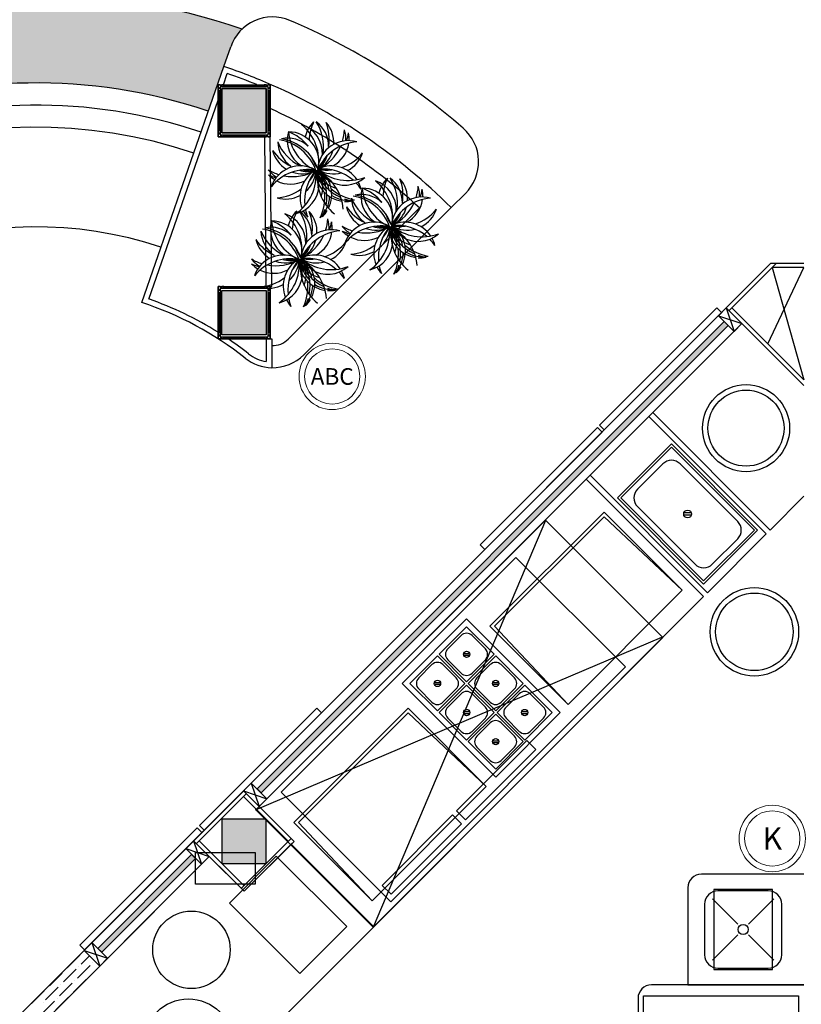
# Model space of a CAD drawing. Header units: millimetres. Extents: x -150 to 42176, y -50 to 21011.
# Tile 20 of 23: x 10906 to 14438, y 5194 to 9642. Entities that reach past the tile are written whole.
import ezdxf

# ---------------------------------------------------------------- set-up
doc = ezdxf.new("R2010")
doc.units = ezdxf.units.MM
doc.header["$LTSCALE"] = 2
doc.header["$MEASUREMENT"] = 0
doc.layers.add('FIRE-EXTINGUISHER', color=1, linetype='Continuous', lineweight=20, true_color=0xff0000)
doc.layers.add('GREY SCALE', color=9, linetype='Continuous', lineweight=0, true_color=0x808080)
doc.styles.get("Standard").update_dxf_attribs({"font": 'times.ttf'})

# ---------------------------------------------------------------- blocks, each defined once
blk = doc.blocks.new('FE-ABC-DP-4')
at = {"layer": 'FIRE-EXTINGUISHER'}
blk.add_circle((0, 0), 150, dxfattribs=at)
at = {"layer": 'FIRE-EXTINGUISHER', "color": 5, "true_color": 0x0000ff}
blk.add_circle((0, 0), 125, dxfattribs=at)
at = {"layer": 'FIRE-EXTINGUISHER', "insert": (0, 0), "char_height": 75, "attachment_point": 5}
blk.add_mtext_dynamic_manual_height_columns('\\pxqc;{\\Fromans|c0;ABC}', width=272.429, gutter_width=1, heights=[0], dxfattribs=at)
blk = doc.blocks.new('FE-K-WC-6L')
at = {"layer": 'FIRE-EXTINGUISHER', "color": 7}
blk.add_circle((0, 0), 150, dxfattribs=at)
at = {"layer": 'FIRE-EXTINGUISHER', "color": 2, "true_color": 0xffff00}
blk.add_circle((0, 0), 125, dxfattribs=at)
at = {"layer": 'FIRE-EXTINGUISHER', "insert": (0, 0), "char_height": 100, "attachment_point": 5}
blk.add_mtext_dynamic_manual_height_columns('\\pxqc;{\\Fromans|c0;K}', width=272.429, gutter_width=1, heights=[0], dxfattribs=at)
blk = doc.blocks.new('PLAN LAYOUT')
at = {"layer": 'GREY SCALE', "lineweight": -3}
h = blk.add_hatch(color=256, dxfattribs=at)
h.dxf.hatch_style = 1
h.paths.add_polyline_path([(11758.1, 9228.1), (11828.4, 9430.2), (11859.5, 9519.5, -0.11941), (11910.6, 9598.7, 0.795701), (8971.1, 4916.4, 0.414731), (8978.2, 4916.4), (9257.5, 5195.7, -0.792644)])
h = blk.add_hatch(color=256, dxfattribs=at)
h.dxf.hatch_style = 1
h.paths.add_polyline_path([(12020, 9130), (12020, 9330), (11820, 9330), (11820, 9130)])
h = blk.add_hatch(color=256, dxfattribs=at)
h.dxf.hatch_style = 1
h.paths.add_polyline_path([(12020, 8418.4), (11820, 8418.4), (11820, 8218.4), (12020, 8218.4)])
h = blk.add_hatch(color=256, dxfattribs=at)
h.dxf.hatch_style = 1
h.paths.add_polyline_path([(14107.7, 8260.5), (14090, 8278.1), (11979, 6167.2), (11996.7, 6149.5)])
h = blk.add_hatch(color=256, dxfattribs=at)
h.dxf.hatch_style = 1
h.paths.add_polyline_path([(12020, 6030), (11820, 6030), (11820, 5830), (12020, 5830)])
h = blk.add_hatch(color=256, dxfattribs=at)
h.dxf.hatch_style = 1
h.paths.add_polyline_path([(11700.5, 5853.3), (11682.8, 5871), (11258.6, 5446.7), (11276.3, 5429)])
for p, q in [((11828.4, 9430.2), (11859.5, 9519.5)), ((11457.3, 8364.3), (11828.4, 9430.2)), ((11826.3, 9348), (11843.9, 9398.5)), ((11811, 9348), (11802, 9348)), ((11802, 9348), (11802, 9339)), ((11802, 9348), (12038, 9348)), ((11802, 9112), (11802, 9348)), ((11820, 9339), (11811, 9348)), ((11811, 9348), (11820, 9348)), ((11829, 9348), (11820, 9348)), ((11820, 9348), (11820, 9339)), ((11829, 9339), (11829, 9348)), ((11829, 9348), (12011, 9348)), ((11829, 9345), (12011, 9345)), ((11829, 9342), (12011, 9342)), ((12020, 9348), (12011, 9348)), ((12011, 9348), (12011, 9339)), ((12020, 9339), (12020, 9348)), ((12029, 9348), (12020, 9339)), ((12020, 9348), (12029, 9348)), ((12038, 9348), (12029, 9348)), ((12038, 9339), (12038, 9348)), ((12038, 9348), (12038, 9112)), ((11802, 9339), (11811, 9330)), ((11802, 9339), (11802, 9330)), ((11811, 9330), (11802, 9330)), ((11802, 9330), (11802, 9321)), ((11802, 9321), (11811, 9321)), ((11802, 9321), (11802, 9139)), ((11805, 9321), (11805, 9139)), ((11808, 9321), (11808, 9139)), ((12029, 9339), (11811, 9339)), ((11811, 9339), (11811, 9121)), ((12020, 9330), (11820, 9330)), ((11820, 9330), (11820, 9130)), ((11820, 9330), (12020, 9330)), ((11820, 9130), (11820, 9330)), ((12020, 9130), (12020, 9330)), ((12020, 9330), (12020, 9130)), ((12029, 9121), (12029, 9339)), ((12029, 9330), (12038, 9339)), ((12038, 9330), (12029, 9330)), ((12029, 9321), (12038, 9321)), ((12032, 9321), (12032, 9139)), ((12035, 9321), (12035, 9139)), ((12038, 9339), (12038, 9330)), ((12038, 9321), (12038, 9330)), ((12038, 9321), (12038, 9139)), ((11489.2, 8379.9), (11802, 9278.3)), ((11811, 9139), (11802, 9139)), ((11802, 9139), (11802, 9130)), ((11802, 9130), (11811, 9130)), ((11811, 9130), (11802, 9121)), ((11802, 9121), (11802, 9130)), ((11802, 9121), (11802, 9112)), ((11811, 9121), (12029, 9121)), ((11811, 9112), (11820, 9121)), ((11820, 9130), (12020, 9130)), ((12020, 9130), (11820, 9130)), ((11820, 9121), (11820, 9112)), ((11829, 9112), (11829, 9121)), ((11829, 9118), (12011, 9118)), ((12011, 9121), (12011, 9112)), ((12020, 9112), (12020, 9121)), ((12020, 9121), (12029, 9112)), ((12038, 9139), (12029, 9139)), ((12038, 9121), (12029, 9130)), ((12029, 9130), (12038, 9130)), ((12038, 9130), (12038, 9139)), ((12038, 9130), (12038, 9121)), ((12038, 9112), (12038, 9121)), ((11802, 9112), (11811, 9112)), ((12038, 9112), (11802, 9112)), ((11811, 9112), (11820, 9112)), ((11820, 9112), (11829, 9112)), ((11829, 9115), (12011, 9115)), ((11829, 9112), (12011, 9112)), ((12011, 9112), (12020, 9112)), ((12020, 8436.1), (12013, 9111.7)), ((12029, 9112), (12020, 9112)), ((12029, 9112), (12038, 9112)), ((12045, 8436.4), (12038, 9112)), ((12854.9, 8793.1), (12919.8, 8856.9)), ((12119.4, 8199), (12712.1, 8791.7)), ((12190.1, 8128.3), (12854.9, 8793.1)), ((14298.8, 8540), (14098.8, 8340)), ((14324.3, 8540), (14111.6, 8327.3)), ((14450, 8540), (14298.8, 8540)), ((14287.1, 8177.1), (14450, 8522)), ((14306.3, 8522), (14450, 8014.3)), ((14450, 8522), (14306.3, 8522)), ((11811, 8436.4), (11802, 8436.4)), ((11802, 8436.4), (11802, 8427.4)), ((11802, 8436.4), (12038, 8436.4)), ((11802, 8200.4), (11802, 8436.4)), ((11802, 8427.4), (11811, 8418.4)), ((11802, 8427.4), (11802, 8418.4)), ((11811, 8418.4), (11802, 8418.4)), ((11802, 8418.4), (11802, 8409.4)), ((11802, 8409.4), (11811, 8409.4)), ((11802, 8409.4), (11802, 8227.4)), ((11805, 8409.4), (11805, 8227.4)), ((11808, 8409.4), (11808, 8227.4)), ((11820, 8427.4), (11811, 8436.4)), ((11811, 8436.4), (11820, 8436.4)), ((12029, 8427.4), (11811, 8427.4)), ((11811, 8427.4), (11811, 8209.4)), ((11829, 8436.4), (11820, 8436.4)), ((11820, 8436.4), (11820, 8427.4)), ((11820, 8418.4), (12020, 8418.4)), ((11820, 8218.4), (11820, 8418.4)), ((11829, 8427.4), (11829, 8436.4)), ((11829, 8436.4), (12011, 8436.4)), ((11829, 8433.4), (12011, 8433.4)), ((11829, 8430.4), (12011, 8430.4)), ((12020, 8436.4), (12011, 8436.4)), ((12011, 8436.4), (12011, 8427.4)), ((12020, 8436.4), (12045, 8436.4)), ((12020, 8427.4), (12020, 8436.4)), ((12029, 8436.4), (12020, 8427.4)), ((12020, 8436.4), (12029, 8436.4)), ((12020, 8418.4), (12020, 8218.4)), ((12038, 8436.4), (12029, 8436.4)), ((12029, 8209.4), (12029, 8427.4)), ((12029, 8418.4), (12038, 8427.4)), ((12038, 8418.4), (12029, 8418.4)), ((12029, 8409.4), (12038, 8409.4)), ((12032, 8409.4), (12032, 8227.4)), ((12035, 8409.4), (12035, 8227.4)), ((12038, 8427.4), (12038, 8436.4)), ((12038, 8436.4), (12038, 8200.4)), ((12038, 8427.4), (12038, 8418.4)), ((12038, 8409.4), (12038, 8418.4)), ((12038, 8409.4), (12038, 8227.4)), ((14098.8, 8340), (10770.1, 5011.3)), ((11196.7, 5437.9), (14098.8, 8340)), ((13526.2, 7809.8), (14056.5, 8340.1)), ((14077.7, 8318.9), (13547.4, 7788.6)), ((14056.5, 8340.1), (14077.7, 8318.9)), ((14063.5, 8304.6), (14098.8, 8340)), ((14098.8, 8340), (14169.5, 8269.3)), ((14098.8, 8340), (14450, 7988.8)), ((14098.8, 8340), (14134.2, 8233.9)), ((14098.8, 8340), (14169.5, 8269.3)), ((14124.3, 8340), (14450, 8014.3)), ((11979, 6167.2), (14090, 8278.1)), ((14063.5, 8304.6), (14169.5, 8269.3)), ((14134.2, 8233.9), (14063.5, 8304.6)), ((14090, 8278.1), (14107.7, 8260.5)), ((14169.5, 8269.3), (11987.9, 6087.6)), ((14169.5, 8269.3), (11987.9, 6087.6)), ((14107.7, 8260.5), (11996.7, 6149.5)), ((14169.5, 8269.3), (13766.8, 7866.6)), ((14169.5, 8269.3), (14134.2, 8233.9)), ((14450, 7988.8), (14169.5, 8269.3)), ((11811, 8227.4), (11802, 8227.4)), ((11802, 8227.4), (11802, 8218.4)), ((11802, 8218.4), (11811, 8218.4)), ((11811, 8218.4), (11802, 8209.4)), ((11802, 8209.4), (11802, 8218.4)), ((11802, 8209.4), (11802, 8200.4)), ((11802, 8200.4), (11811, 8200.4)), ((12038, 8200.4), (11802, 8200.4)), ((11811, 8209.4), (12029, 8209.4)), ((11811, 8200.4), (11820, 8209.4)), ((11811, 8200.4), (11820, 8200.4)), ((12020, 8218.4), (11820, 8218.4)), ((11820, 8209.4), (11820, 8200.4)), ((11820, 8200.4), (11829, 8200.4)), ((11829, 8200.4), (11829, 8209.4)), ((11829, 8206.4), (12011, 8206.4)), ((11829, 8203.4), (12011, 8203.4)), ((11829, 8200.4), (12011, 8200.4)), ((12011, 8209.4), (12011, 8200.4)), ((12011, 8200.4), (12020, 8200.4)), ((12020, 8200.4), (12020, 8209.4)), ((12020, 8209.4), (12029, 8200.4)), ((12020, 8200.4), (12045, 8200.4)), ((12020, 8200.4), (12020, 8097.1)), ((12029, 8200.4), (12020, 8200.4)), ((12038, 8227.4), (12029, 8227.4)), ((12038, 8209.4), (12029, 8218.4)), ((12029, 8218.4), (12038, 8218.4)), ((12029, 8200.4), (12038, 8200.4)), ((12038, 8218.4), (12038, 8227.4)), ((12038, 8218.4), (12038, 8209.4)), ((12038, 8200.4), (12038, 8209.4)), ((12045, 8200.4), (12045, 8069.7)), ((13749.1, 7848.9), (13484, 7583.7)), ((14279.5, 7318.6), (13749.1, 7848.9)), ((13766.8, 7866.6), (14297.1, 7336.2)), ((12985.9, 7269.4), (13516.2, 7799.8)), ((13516.2, 7799.8), (13537.4, 7778.6)), ((13547.4, 7788.6), (13526.2, 7809.8)), ((13537.4, 7778.6), (13007.1, 7248.2)), ((13851.7, 7725.1), (13607.7, 7481.2)), ((13851.7, 7711), (13621.9, 7481.2)), ((14240.6, 7336.2), (13851.7, 7725.1)), ((14226.4, 7336.2), (13851.7, 7711)), ((13812.6, 7635.1), (13697.8, 7520.3)), ((14150.5, 7375.4), (13890.8, 7635.1)), ((11987.9, 6087.6), (13466.3, 7566)), ((13466.3, 7566), (13996.6, 7035.7)), ((13484, 7583.7), (14014.3, 7053.4)), ((13607.7, 7481.2), (13996.6, 7092.3)), ((13621.9, 7481.2), (13996.6, 7106.4)), ((14297.1, 7336.2), (14450, 7489.1)), ((13697.8, 7442.1), (13957.5, 7182.3)), ((13546.6, 7417.7, 17), (13030.4, 6901.5, 17)), ((13546.6, 7396.5, 17), (13051.7, 6901.5, 17)), ((13900.2, 7064.1, 17), (13546.6, 7417.7, 17)), ((13900.2, 7064.1, 17), (13546.6, 7396.5, 17)), ((13941.2, 7413.7), (13907.1, 7413.7)), ((13941.2, 7403.7), (13907.1, 7403.7)), ((13281.3, 7381), (11973.1, 6072.9)), ((13282.6, 7379.6), (12503.4, 5542.6)), ((13811.6, 6850.7), (13281.3, 7381)), ((13996.6, 7106.4), (14226.4, 7336.2)), ((13996.6, 7092.3), (14240.6, 7336.2)), ((14014.3, 7053.4), (14279.5, 7318.6)), ((14035.7, 7182.3), (14150.5, 7297.1)), ((13007.1, 7248.2), (12985.9, 7269.4)), ((13148.5, 7212.9), (12087.8, 6152.2)), ((13643.5, 6717.9), (13148.5, 7212.9)), ((13996.6, 7035.7), (12505.5, 5544.5)), ((13384, 6548, 17), (13900.2, 7064.1, 17)), ((13384, 6548, 17), (13900.2, 7064.1, 17)), ((12925.2, 6934.8, 17), (12633.8, 6643.5, 17)), ((13348, 6512, 17), (12925.2, 6934.8, 17)), ((13030.4, 6901.5, 17), (13384, 6548, 17)), ((13051.7, 6901.5, 17), (13384, 6548, 17)), ((11972.1, 6071.9), (13808.3, 6852)), ((12503.4, 5542.6), (13811.6, 6850.7)), ((12911.5, 6779, 17), (12938.8, 6779, 17)), ((12911.5, 6771, 17), (12938.8, 6771, 17)), ((12582.8, 5657.2), (13643.5, 6717.9)), ((12633.8, 6643.5, 17), (13056.7, 6220.7, 17)), ((12780, 6647.5, 17), (12807.3, 6647.5, 17)), ((12780, 6639.5, 17), (12807.3, 6639.5, 17)), ((13043, 6647.5, 17), (13070.4, 6647.5, 17)), ((13043, 6639.5, 17), (13070.4, 6639.5, 17)), ((11718.4, 6002), (12248.7, 6532.3)), ((12269.9, 6511.1), (11739.6, 5980.8)), ((12660.7, 6531.8, 17), (12144.5, 6015.6, 17)), ((12660.7, 6510.6, 17), (12165.7, 6015.6, 17)), ((12248.7, 6532.3), (12269.9, 6511.1)), ((13014.3, 6178.2, 17), (12660.7, 6531.8, 17)), ((13014.3, 6178.2, 17), (12660.7, 6510.6, 17)), ((12911.5, 6516, 17), (12938.8, 6516, 17)), ((12911.5, 6508, 17), (12938.8, 6508, 17)), ((13056.7, 6220.7, 17), (13348, 6512, 17)), ((13174.6, 6516, 17), (13201.9, 6516, 17)), ((13174.6, 6508, 17), (13201.9, 6508, 17)), ((13198, 6385.6), (12879.8, 6067.4)), ((13043, 6384.5, 17), (13070.4, 6384.5, 17)), ((13043, 6376.5, 17), (13070.4, 6376.5, 17)), ((13238.4, 6345.1), (13198, 6385.6)), ((12920.2, 6026.9), (13238.4, 6345.1)), ((11917.1, 6158.3), (11952.5, 6193.7)), ((11952.5, 6193.7), (11987.9, 6087.6)), ((11952.5, 6193.7), (12023.2, 6123)), ((11917.1, 6158.3), (11691.7, 5932.9)), ((11929.9, 6145.6), (11704.4, 5920.1)), ((12145.5, 5930), (11917.1, 6158.3)), ((11917.1, 6158.3), (12023.2, 6123)), ((11987.9, 6087.6), (11917.1, 6158.3)), ((11996.7, 6149.5), (11979, 6167.2)), ((12087.8, 6152.2), (12582.8, 5657.2)), ((12498.1, 5662, 17), (13014.3, 6178.2, 17)), ((12498.1, 5662, 17), (13014.3, 6178.2, 17)), ((12120, 5930), (11917.1, 6132.9)), ((12023.2, 6123), (11987.9, 6087.6)), ((11973.1, 6072.9), (12503.4, 5542.6)), ((12145.5, 5930), (11987.9, 6087.6)), ((12862.1, 6049.7), (12543.9, 5731.5)), ((12902.5, 6009.3), (12862.1, 6049.7)), ((12879.8, 6067.4), (12920.2, 6026.9)), ((12020, 6030), (11820, 6030)), ((11820, 6030), (11820, 5830)), ((12020, 5830), (12020, 6030)), ((12144.5, 6015.6, 17), (12498.1, 5662, 17)), ((12165.7, 6015.6, 17), (12498.1, 5662, 17)), ((12584.3, 5691.1), (12902.5, 6009.3)), ((11178.1, 5461.7), (11708.4, 5992)), ((11729.6, 5970.8), (11199.3, 5440.4)), ((11708.4, 5992), (11729.6, 5970.8)), ((11739.6, 5980.8), (11718.4, 6002)), ((11656.3, 5897.5), (11691.7, 5932.9)), ((11691.7, 5932.9), (11727, 5826.8)), ((11691.7, 5932.9), (11920, 5704.5)), ((11691.7, 5932.9), (11762.4, 5862.1)), ((11717.1, 5932.9), (11920, 5730)), ((11907.3, 5717.3), (12132.7, 5942.7)), ((11920, 5704.5), (12145.5, 5930)), ((12132.7, 5917.3), (11920, 5704.5)), ((12132.7, 5917.3), (12145.5, 5930)), ((12505.5, 5544.5), (12132.7, 5917.3)), ((12505.5, 5544.5), (12132.7, 5917.3)), ((11258.6, 5446.7), (11682.8, 5871)), ((11656.3, 5897.5), (11762.4, 5862.1)), ((11727, 5826.8), (11656.3, 5897.5)), ((11682.8, 5871), (11700.5, 5853.3)), ((11699.9, 5880.2), (11970.2, 5880.2)), ((11699.9, 5737.5), (11699.9, 5880.2)), ((11970.2, 5880.2), (11970.2, 5737.5)), ((11762.4, 5862.1), (10911.5, 5011.3)), ((11762.4, 5862.1), (10911.5, 5011.3)), ((11762.4, 5862.1), (11267.4, 5367.2)), ((11700.5, 5853.3), (11276.3, 5429)), ((11762.4, 5862.1), (11727, 5826.8)), ((11920, 5704.5), (11762.4, 5862.1)), ((11820, 5830), (12020, 5830)), ((12065.5, 5863.8, -68), (11853.4, 5651.6, -68)), ((12383.7, 5545.6, -68), (12065.5, 5863.8, -68)), ((14450, 5782.1), (13986.2, 5782.1)), ((11970.2, 5737.5), (11699.9, 5737.5)), ((12543.9, 5731.5), (12584.3, 5691.1)), ((13925, 5720.9), (13925, 5282.1)), ((14307.5, 5712.1), (14042.5, 5712.1)), ((14042.5, 5712.1), (14042.5, 5352.1)), ((14288.8, 5707.1), (14061.2, 5707.1)), ((14307.5, 5352.1), (14307.5, 5712.1)), ((11853.4, 5651.6, -68), (12171.6, 5333.4, -68)), ((14150.8, 5556.4), (14037, 5670.2)), ((14199.2, 5556.4), (14313, 5670.2)), ((14000, 5645.9), (14000, 5418.3)), ((14350, 5418.3), (14350, 5645.9)), ((11441.9, 4481), (12505.5, 5544.5)), ((12171.6, 5333.4, -68), (12383.7, 5545.6, -68)), ((11196.7, 5437.9), (11232.1, 5473.2)), ((11232.1, 5473.2), (11267.4, 5367.2)), ((11232.1, 5473.2), (11302.8, 5402.5)), ((14150.8, 5507.9), (14037, 5394.1)), ((14199.2, 5507.9), (14313, 5394.1)), ((10770.1, 5011.3), (11196.7, 5437.9)), ((11199.3, 5440.4), (11178.1, 5461.7)), ((11189.5, 5427.2), (11189.5, 5427.2)), ((11267.4, 5367.2), (11196.7, 5437.9)), ((11196.7, 5437.9), (11267.4, 5367.2)), ((11196.7, 5437.9), (11302.8, 5402.5)), ((11267.4, 5367.2), (11196.7, 5437.9)), ((11276.3, 5429), (11258.6, 5446.7)), ((11120.5, 5358.2), (11178, 5415.7)), ((11183.7, 5375.5), (11221.4, 5413.2)), ((11302.8, 5402.5), (11267.4, 5367.2)), ((11267.4, 5367.2), (10911.5, 5011.3)), ((11103.3, 5295), (11160.8, 5352.5)), ((11109.1, 5346.7), (11109.1, 5346.7)), ((11166.5, 5312.3), (11224, 5369.7)), ((11172.2, 5364), (11172.2, 5364)), ((11229.7, 5329.5), (11267.4, 5367.2)), ((11235.4, 5381.2), (11235.4, 5381.2)), ((14042.5, 5352.1), (14307.5, 5352.1)), ((14061.2, 5357.1), (14288.8, 5357.1)), ((11040.1, 5277.8), (11097.6, 5335.3)), ((11149.3, 5249.1), (11206.7, 5306.5)), ((11155, 5300.8), (11155, 5300.8)), ((11218.2, 5318), (11218.2, 5318)), ((10959.7, 5197.4), (11017.1, 5254.8)), ((11022.9, 5214.6), (11080.3, 5272.1)), ((11028.6, 5266.3), (11028.6, 5266.3)), ((11086.1, 5231.8), (11143.5, 5289.3)), ((11091.8, 5283.5), (11091.8, 5283.5)), ((14450, 5282.1), (13761.2, 5282.1)), ((13925, 5282.1), (14450, 5282.1)), ((11005.6, 5151.4), (11063.1, 5208.9)), ((11068.8, 5168.6), (11126.3, 5226.1)), ((11074.6, 5220.3), (11074.6, 5220.3)), ((11137.8, 5237.6), (11137.8, 5237.6)), ((13700, 5220.9), (13700, 3832.1)), ((13725, 3882.1), (13725, 5232.1)), ((13725, 5232.1), (14425, 5232.1)), ((14425, 5232.1), (14425, 3882.1)), ((11011.4, 5203.1), (11011.4, 5203.1))]:
    blk.add_line(p, q, dxfattribs=at)
at = {"layer": 'GREY SCALE', "lineweight": -3, "elevation": 17}
for points in [[(12925.2, 6650.6), (13049.6, 6775), (12925.2, 6899.5), (12800.7, 6775)], [(12793.7, 6519.1), (12918.1, 6643.5), (12793.7, 6768), (12669.2, 6643.5)], [(13056.7, 6519.1), (13181.1, 6643.5), (13056.7, 6768), (12932.2, 6643.5)], [(12925.2, 6387.5), (13049.6, 6512), (12925.2, 6636.4), (12800.7, 6512)], [(13188.2, 6387.5), (13312.7, 6512), (13188.2, 6636.4), (13063.8, 6512)], [(13056.7, 6256), (13181.1, 6380.5), (13056.7, 6504.9), (12932.2, 6380.5)]]:
    blk.add_lwpolyline(points, close=True, dxfattribs=at)
for points in [[(12950, 6690.2), (13010, 6750.2, 0.414214), (13010, 6799.9), (12950, 6859.9, 0.414214), (12900.3, 6859.9), (12840.3, 6799.9, 0.414214), (12840.3, 6750.2), (12900.3, 6690.2, 0.414214)], [(12818.5, 6558.7), (12878.5, 6618.6, 0.414214), (12878.5, 6668.4), (12818.5, 6728.4, 0.414214), (12768.8, 6728.4), (12708.8, 6668.4, 0.414214), (12708.8, 6618.6), (12768.8, 6558.7, 0.414214)], [(13081.6, 6558.7), (13141.6, 6618.6, 0.414214), (13141.6, 6668.4), (13081.6, 6728.4, 0.414214), (13031.8, 6728.4), (12971.8, 6668.4, 0.414214), (12971.8, 6618.6), (13031.8, 6558.7, 0.414214)], [(12950, 6427.1), (13010, 6487.1, 0.414214), (13010, 6536.9), (12950, 6596.8, 0.414214), (12900.3, 6596.8), (12840.3, 6536.9, 0.414214), (12840.3, 6487.1), (12900.3, 6427.1, 0.414214)], [(13213.1, 6427.1), (13273.1, 6487.1, 0.414214), (13273.1, 6536.9), (13213.1, 6596.8, 0.414214), (13163.4, 6596.8), (13103.4, 6536.9, 0.414214), (13103.4, 6487.1), (13163.4, 6427.1, 0.414214)], [(13081.6, 6295.6), (13141.6, 6355.6, 0.414214), (13141.6, 6405.3), (13081.6, 6465.3, 0.414214), (13031.8, 6465.3), (12971.8, 6405.3, 0.414214), (12971.8, 6355.6), (13031.8, 6295.6, 0.414214)]]:
    blk.add_lwpolyline(points, format="xyb", close=True, dxfattribs=at)
at = {"layer": 'GREY SCALE', "lineweight": -3}
for centre, radius in [((14188, 7796.6), 196.8), ((14188, 7796.6), 171.8), ((13924.1, 7408.7), 17.8), ((14225.8, 6876.5), 200), ((14225.8, 6876.5), 175), ((12925.2, 6775, 17), 14.2), ((12793.7, 6643.5, 17), 14.2), ((13056.7, 6643.5, 17), 14.2), ((12925.2, 6512, 17), 14.2), ((13188.2, 6512, 17), 14.2), ((13056.7, 6380.5, 17), 14.2), ((11681.9, 5440.4), 175), ((14175, 5532.1), 22.8), ((11668.2, 5018.8), 200)]:
    blk.add_circle(centre, radius, dxfattribs=at)
for centre, radius, start, end in [((10980.5, 6918.8), 2836.7, 70.8616, 224.8988), ((12048.4, 9453.8), 200, 67.157, 160.8046), ((10980.5, 6918.8), 2950.8, 49.1524, 67.157), ((10980.5, 6918.8), 2650.8, 66.3235, 71.345), ((10980.5, 6918.8), 2625.8, 67.6925, 70.8046), ((10980.5, 6918.8), 2436.7, 71.3924, 225), ((10980.5, 6918.8), 2650.8, 45, 66.3235), ((10980.5, 6918.8), 2336.7, 71.4176, 223.1607), ((10980.5, 6918.8), 2550.8, 47.2468, 65.5077), ((12047.3, 9004.7), 210.1, 349.3457, 50.867), ((12135.4, 9036.1), 138.9, 358.0257, 71.3138), ((12330.7, 9080), 138.9, 134.0446, 166.5789), ((12423.8, 9089.4), 210.1, 154.4914, 177.6414), ((12069.4, 9066.6), 210.1, 351.5957, 32.867), ((12162.9, 9069.2), 138.9, 359.9617, 53.3138), ((12094.4, 9102.7), 210.1, 350.8057, 20.867), ((12186.4, 9085.9), 138.9, 356.9689, 41.3138), ((10980.5, 6918.8), 2236.7, 71.445, 223.0784), ((12253.6, 9098.1), 138.9, 164.0446, 237.3327), ((12329.6, 9152.7), 210.1, 184.4914, 246.0127), ((12045.4, 8939), 210.1, 38.8057, 68.867), ((12119.5, 8996.1), 138.9, 349.1051, 89.3138), ((12163.9, 9155.7), 210.1, 342.5201, 356.867), ((12241.1, 9102.9), 138.9, 356.6388, 17.3138), ((12184.2, 9164.1), 210.1, 340.7967, 350.867), ((12255.5, 9103.5), 138.9, 356.5805, 11.3138), ((12779.7, 8999.6), 200, 314.4906, 49.1524), ((12266.1, 9169.7), 210.1, 202.4914, 243.7627), ((12210.7, 9094.3), 138.9, 182.0446, 235.3967), ((12045.9, 8891.2), 210.1, 19.3457, 80.867), ((12116.2, 8967.5), 138.9, 47.9617, 101.3138), ((12055.6, 8896.2), 210.1, 19.3457, 80.867), ((12391.1, 8956.4), 138.9, 74.0446, 174.2533), ((12445.8, 8880.4), 210.1, 94.4914, 156.0127), ((12255.5, 9103.5), 138.9, 298.0257, 351.8425), ((12222.1, 9169.7), 210.1, 214.4914, 244.5527), ((12183.7, 9084.4), 138.9, 194.0446, 238.3895), ((12163.9, 9155.7), 210.1, 295.3457, 336.0127), ((12186.4, 9085.9), 138.9, 301.1051, 344.583), ((12292.7, 9172.3), 210.1, 288.6926, 320.867), ((12292.7, 9172.3), 210.1, 288.6926, 320.867), ((12324.1, 9084.2), 138.9, 296.9689, 341.3138), ((12324.1, 9084.2), 138.9, 296.9689, 341.3138), ((12423.8, 9089.4), 210.1, 199.3457, 216.0127), ((12094.4, 9102.7), 210.1, 319.3457, 336.0127), ((12135.4, 9036.1), 138.9, 331.1051, 340.5049), ((12162.9, 9069.2), 138.9, 313.1051, 342.2918), ((12139.1, 9142.7), 210.1, 238.4914, 252.8383), ((12138.6, 9049.2), 138.9, 218.0446, 238.7197), ((12120.6, 9130.7), 210.1, 244.4914, 254.5617), ((12130, 9037.6), 138.9, 224.0446, 238.7779), ((12173.9, 8842.4), 138.9, 61.1051, 161.3138), ((12205.3, 8754.3), 210.1, 79.3457, 140.867), ((12139.1, 9142.7), 210.1, 259.3457, 300.0127), ((12183.7, 9084.4), 138.9, 250.7754, 294.2533), ((12035.2, 8938.8), 210.1, 304.4914, 6.0127), ((12210.7, 9094.3), 138.9, 253.0666, 282.2533), ((12311.5, 8840.7), 138.9, 121.1051, 201.8425), ((12222.1, 9169.7), 210.1, 259.3457, 276.0127), ((12403.5, 8823.9), 210.1, 139.3457, 186.0127), ((12106.8, 8970.3), 138.9, 310.7754, 354.2533), ((12106.8, 8970.3), 138.9, 310.7754, 354.2533), ((12052.2, 9046.2), 210.1, 319.3457, 336.0127), ((12052.2, 9046.2), 210.1, 319.3457, 336.0127), ((12253.6, 9098.1), 138.9, 254.8535, 264.2533), ((12266.1, 9169.7), 210.1, 259.3457, 264.0127), ((12381.8, 8959.1), 138.9, 181.1051, 261.8425), ((12074.2, 8837.2), 210.1, 19.3457, 36.0127), ((12283, 9167.2), 210.1, 259.3457, 261.2173), ((12442.4, 9030.4), 210.1, 199.3457, 246.0127), ((12158.7, 8768.8), 210.1, 4.4914, 66.0127), ((12398.4, 9103.8), 210.1, 223.3457, 245.7903), ((12372.1, 9014.1), 138.9, 205.1051, 255.4641), ((12120.5, 8900.3), 138.9, 14.8535, 24.2533), ((12314.4, 9079.1), 138.9, 241.1051, 250.5049), ((12167.3, 8846.6), 138.9, 10.7754, 54.2533), ((12340.8, 9060.4), 138.9, 229.1051, 250.2501), ((12460.3, 8927), 210.1, 169.3457, 230.867), ((12116.5, 8975.3), 138.9, 344.8535, 354.2533), ((12061.9, 9051.2), 210.1, 334.1411, 336.0127), ((12116.9, 8942.9), 138.9, 345.1083, 6.2533), ((12391.5, 8964.2), 138.9, 181.1051, 224.583), ((12069.4, 9066.6), 210.1, 331.3457, 336.0127), ((12275.8, 8756.9), 210.1, 49.3457, 96.0127), ((12292.7, 9172.3), 210.1, 259.3457, 276.0127), ((12292.7, 9172.3), 210.1, 259.3457, 276.0127), ((12452, 9035.4), 210.1, 199.3457, 216.0127), ((12083.9, 8842.3), 210.1, 349.3457, 36.0127), ((12390.7, 9125.2), 210.1, 229.3457, 290.867), ((12048.4, 8920.2), 210.1, 349.5681, 12.0127), ((12373.8, 9033.2), 138.9, 211.1051, 220.5049), ((12324.1, 9084.2), 138.9, 241.1051, 284.583), ((12324.1, 9084.2), 138.9, 241.1051, 284.583), ((12314.3, 8842.2), 138.9, 33.5159, 114.2533), ((12137.2, 8890.9), 138.9, 339.8943, 30.2533), ((12176.9, 8851.6), 138.9, 333.5159, 54.2533), ((12130, 9037.6), 138.9, 243.5159, 297.3327), ((12373.8, 9033.2), 138.9, 238.0257, 311.3138), ((12275.8, 8756.9), 210.1, 34.4914, 44.5617), ((12314.3, 8842.2), 138.9, 14.0446, 28.7779), ((12380.7, 8750.3), 210.1, 349.3457, 50.867), ((12468.8, 8781.7), 138.9, 358.0257, 71.3138), ((12664, 8825.7), 138.9, 134.0446, 166.5789), ((12757.1, 8835), 210.1, 154.4914, 177.6414), ((12402.8, 8812.2), 210.1, 351.5957, 32.867), ((12496.3, 8814.9), 138.9, 359.9617, 53.3138), ((12427.8, 8848.4), 210.1, 350.8057, 20.867), ((12519.8, 8831.5), 138.9, 356.9689, 41.3138), ((12052.2, 9046.2), 210.1, 274.4914, 306.6658), ((12052.2, 9046.2), 210.1, 274.4914, 306.6658), ((12120.5, 8900.3), 138.9, 284.0446, 357.3327), ((12074.2, 8837.2), 210.1, 334.4914, 6.6658), ((12452, 9035.4), 210.1, 228.6926, 260.867), ((12449.5, 8713.1), 138.9, 47.9617, 101.3138), ((12587, 8843.7), 138.9, 164.0446, 237.3327), ((12662.9, 8898.4), 210.1, 184.4914, 246.0127), ((12378.8, 8684.6), 210.1, 38.8057, 68.867), ((12452.9, 8741.7), 138.9, 349.1051, 89.3138), ((12497.2, 8901.4), 210.1, 342.5201, 356.867), ((12574.4, 8848.5), 138.9, 356.6388, 17.3138), ((12517.5, 8909.7), 210.1, 340.7967, 350.867), ((12588.8, 8849.1), 138.9, 356.5805, 11.3138), ((12106.8, 8970.3), 138.9, 254.0446, 298.3895), ((12106.8, 8970.3), 138.9, 254.0446, 298.3895), ((12167.3, 8846.6), 138.9, 314.0446, 358.3895), ((12391.5, 8964.2), 138.9, 236.9689, 281.3138), ((12442.4, 9030.4), 210.1, 250.7967, 260.867), ((12381.8, 8959.1), 138.9, 266.5805, 281.3138), ((12599.4, 8915.4), 210.1, 202.4914, 243.7627), ((12544.1, 8840), 138.9, 182.0446, 235.3967), ((12379.3, 8636.8), 210.1, 19.3457, 80.867), ((12388.9, 8641.9), 210.1, 19.3457, 80.867), ((12724.5, 8702), 138.9, 74.0446, 174.2533), ((12779.1, 8626.1), 210.1, 94.4914, 156.0127), ((12497.2, 8901.4), 210.1, 295.3457, 336.0127), ((12588.8, 8849.1), 138.9, 298.0257, 351.8425), ((11971.2, 8602.1), 210.1, 349.3457, 50.867), ((12059.4, 8633.5), 138.9, 358.0257, 71.3138), ((12254.6, 8677.4), 138.9, 134.0446, 166.5789), ((12347.7, 8686.8), 210.1, 154.4914, 177.6414), ((11993.4, 8664), 210.1, 351.5957, 32.867), ((12086.9, 8666.6), 138.9, 359.9617, 53.3138), ((12311.5, 8840.7), 138.9, 206.5805, 221.3138), ((12403.5, 8823.9), 210.1, 190.7967, 200.867), ((12018.3, 8700.1), 210.1, 350.8057, 20.867), ((12110.3, 8683.3), 138.9, 356.9689, 41.3138), ((12083.9, 8842.3), 210.1, 334.4914, 344.5617), ((12176.9, 8851.6), 138.9, 314.0446, 328.7779), ((12555.5, 8915.4), 210.1, 214.4914, 244.5527), ((12517, 8830.1), 138.9, 194.0446, 238.3895), ((12757.1, 8835), 210.1, 199.3457, 216.0127), ((12427.8, 8848.4), 210.1, 319.3457, 336.0127), ((12496.3, 8814.9), 138.9, 313.1051, 342.2918), ((12519.8, 8831.5), 138.9, 301.1051, 344.583), ((12626, 8918), 210.1, 288.6926, 320.867), ((12626, 8918), 210.1, 288.6926, 320.867), ((12657.4, 8829.9), 138.9, 296.9689, 341.3138), ((12657.4, 8829.9), 138.9, 296.9689, 341.3138), ((12177.6, 8695.5), 138.9, 164.0446, 237.3327), ((12253.5, 8750.1), 210.1, 184.4914, 246.0127), ((11969.4, 8536.4), 210.1, 38.8057, 68.867), ((12043.4, 8593.5), 138.9, 349.1051, 89.3138), ((12087.8, 8753.1), 210.1, 342.5201, 356.867), ((12165, 8700.3), 138.9, 356.6388, 17.3138), ((12108.1, 8761.5), 210.1, 340.7967, 350.867), ((12179.4, 8700.9), 138.9, 356.5805, 11.3138), ((12507.2, 8588.1), 138.9, 61.1051, 161.3138), ((12402.8, 8812.2), 210.1, 331.3457, 336.0127), ((12468.8, 8781.7), 138.9, 331.1051, 340.5049), ((12647.6, 8587.8), 138.9, 33.5159, 114.2533), ((10980.5, 6918.8), 1786.7, 71.6063, 222.5942), ((12190, 8767.1), 210.1, 202.4914, 243.7627), ((12134.7, 8691.7), 138.9, 182.0446, 235.3967), ((11969.8, 8488.6), 210.1, 19.3457, 80.867), ((12040.1, 8564.9), 138.9, 47.9617, 101.3138), ((11979.5, 8493.7), 210.1, 19.3457, 80.867), ((12315, 8553.8), 138.9, 74.0446, 174.2533), ((12369.7, 8477.8), 210.1, 94.4914, 156.0127), ((12179.4, 8700.9), 138.9, 298.0257, 351.8425), ((12472.4, 8888.3), 210.1, 238.4914, 252.8383), ((12472, 8794.8), 138.9, 218.0446, 238.7197), ((12454, 8876.4), 210.1, 244.4914, 254.5617), ((12463.3, 8783.3), 138.9, 224.0446, 238.7779), ((12538.6, 8499.9), 210.1, 79.3457, 140.867), ((12472.4, 8888.3), 210.1, 259.3457, 300.0127), ((12517, 8830.1), 138.9, 250.7754, 294.2533), ((12368.5, 8684.4), 210.1, 304.4914, 6.0127), ((12544.1, 8840), 138.9, 253.0666, 282.2533), ((12644.9, 8586.4), 138.9, 121.1051, 201.8425), ((12555.5, 8915.4), 210.1, 259.3457, 276.0127), ((12736.9, 8569.5), 210.1, 139.3457, 186.0127), ((12440.2, 8715.9), 138.9, 310.7754, 354.2533), ((12440.2, 8715.9), 138.9, 310.7754, 354.2533), ((12385.5, 8791.8), 210.1, 319.3457, 336.0127), ((12385.5, 8791.8), 210.1, 319.3457, 336.0127), ((12587, 8843.7), 138.9, 254.8535, 264.2533), ((12599.4, 8915.4), 210.1, 259.3457, 264.0127), ((12715.1, 8704.8), 138.9, 181.1051, 261.8425), ((12407.5, 8582.9), 210.1, 19.3457, 36.0127), ((12616.3, 8912.9), 210.1, 259.3457, 261.2173), ((12775.7, 8776), 210.1, 199.3457, 246.0127), ((12492.1, 8514.5), 210.1, 4.4914, 66.0127), ((12731.8, 8849.5), 210.1, 223.3457, 245.7903), ((12705.4, 8759.8), 138.9, 205.1051, 255.4641), ((12453.8, 8646), 138.9, 14.8535, 24.2533), ((12647.7, 8824.8), 138.9, 241.1051, 250.5049), ((12500.6, 8592.2), 138.9, 10.7754, 54.2533), ((12674.1, 8806), 138.9, 229.1051, 250.2501), ((12793.6, 8672.6), 210.1, 169.3457, 230.867), ((12449.8, 8721), 138.9, 344.8535, 354.2533), ((12395.2, 8796.9), 210.1, 334.1411, 336.0127), ((12450.2, 8688.6), 138.9, 345.1083, 6.2533), ((12724.8, 8709.8), 138.9, 181.1051, 224.583), ((12609.1, 8502.5), 210.1, 49.3457, 96.0127), ((12626, 8918), 210.1, 259.3457, 276.0127), ((12626, 8918), 210.1, 259.3457, 276.0127), ((12785.4, 8781.1), 210.1, 199.3457, 216.0127), ((12417.2, 8588), 210.1, 349.3457, 36.0127), ((12724, 8870.9), 210.1, 229.3457, 290.867), ((12381.7, 8665.9), 210.1, 349.5681, 12.0127), ((12707.2, 8778.9), 138.9, 211.1051, 220.5049), ((12657.4, 8829.9), 138.9, 241.1051, 284.583), ((12657.4, 8829.9), 138.9, 241.1051, 284.583), ((12470.6, 8636.6), 138.9, 339.8943, 30.2533), ((12510.3, 8597.3), 138.9, 333.5159, 54.2533), ((12707.2, 8778.9), 138.9, 238.0257, 311.3138), ((12146.1, 8767.1), 210.1, 214.4914, 244.5527), ((12107.6, 8681.9), 138.9, 194.0446, 238.3895), ((12087.8, 8753.1), 210.1, 295.3457, 336.0127), ((12110.3, 8683.3), 138.9, 301.1051, 344.583), ((12216.6, 8769.7), 210.1, 288.6926, 320.867), ((12216.6, 8769.7), 210.1, 288.6926, 320.867), ((12248, 8681.6), 138.9, 296.9689, 341.3138), ((12248, 8681.6), 138.9, 296.9689, 341.3138), ((12463.3, 8783.3), 138.9, 243.5159, 297.3327), ((12453.8, 8646), 138.9, 284.0446, 357.3327), ((12609.1, 8502.5), 210.1, 34.4914, 44.5617), ((12647.6, 8587.8), 138.9, 14.0446, 28.7779), ((12347.7, 8686.8), 210.1, 199.3457, 216.0127), ((12018.3, 8700.1), 210.1, 319.3457, 336.0127), ((12059.4, 8633.5), 138.9, 331.1051, 340.5049), ((12086.9, 8666.6), 138.9, 313.1051, 342.2918), ((12385.5, 8791.8), 210.1, 274.4914, 306.6658), ((12385.5, 8791.8), 210.1, 274.4914, 306.6658), ((12440.2, 8715.9), 138.9, 254.0446, 298.3895), ((12440.2, 8715.9), 138.9, 254.0446, 298.3895), ((12407.5, 8582.9), 210.1, 334.4914, 6.6658), ((12500.6, 8592.2), 138.9, 314.0446, 358.3895), ((12785.4, 8781.1), 210.1, 228.6926, 260.867), ((12724.8, 8709.8), 138.9, 236.9689, 281.3138), ((12063, 8740.1), 210.1, 238.4914, 252.8383), ((12062.5, 8646.6), 138.9, 218.0446, 238.7197), ((12097.8, 8439.8), 138.9, 61.1051, 161.3138), ((12129.2, 8351.7), 210.1, 79.3457, 140.867), ((12063, 8740.1), 210.1, 259.3457, 300.0127), ((12107.6, 8681.9), 138.9, 250.7754, 294.2533), ((11959.1, 8536.2), 210.1, 304.4914, 6.0127), ((12134.7, 8691.7), 138.9, 253.0666, 282.2533), ((12235.4, 8438.2), 138.9, 121.1051, 201.8425), ((12146.1, 8767.1), 210.1, 259.3457, 276.0127), ((12327.5, 8421.3), 210.1, 139.3457, 186.0127), ((12030.7, 8567.7), 138.9, 310.7754, 354.2533), ((12030.7, 8567.7), 138.9, 310.7754, 354.2533), ((11976.1, 8643.6), 210.1, 319.3457, 336.0127), ((11976.1, 8643.6), 210.1, 319.3457, 336.0127), ((12177.6, 8695.5), 138.9, 254.8535, 264.2533), ((12190, 8767.1), 210.1, 259.3457, 264.0127), ((12305.7, 8556.5), 138.9, 181.1051, 261.8425), ((11998.1, 8434.7), 210.1, 19.3457, 36.0127), ((12206.9, 8764.7), 210.1, 259.3457, 261.2173), ((12366.3, 8627.8), 210.1, 199.3457, 246.0127), ((12082.7, 8366.2), 210.1, 4.4914, 66.0127), ((12322.3, 8701.3), 210.1, 223.3457, 245.7903), ((12296, 8611.5), 138.9, 205.1051, 255.4641), ((12044.4, 8497.7), 138.9, 14.8535, 24.2533), ((12238.3, 8676.6), 138.9, 241.1051, 250.5049), ((12091.2, 8444), 138.9, 10.7754, 54.2533), ((12264.7, 8657.8), 138.9, 229.1051, 250.2501), ((12384.2, 8524.4), 210.1, 169.3457, 230.867), ((12040.4, 8572.7), 138.9, 344.8535, 354.2533), ((11985.8, 8648.7), 210.1, 334.1411, 336.0127), ((12040.8, 8540.4), 138.9, 345.1083, 6.2533), ((12315.4, 8561.6), 138.9, 181.1051, 224.583), ((11993.4, 8664), 210.1, 331.3457, 336.0127), ((12199.7, 8354.3), 210.1, 49.3457, 96.0127), ((12216.6, 8769.7), 210.1, 259.3457, 276.0127), ((12216.6, 8769.7), 210.1, 259.3457, 276.0127), ((12376, 8632.8), 210.1, 199.3457, 216.0127), ((12007.8, 8439.7), 210.1, 349.3457, 36.0127), ((12314.6, 8722.6), 210.1, 229.3457, 290.867), ((11972.3, 8517.6), 210.1, 349.5681, 12.0127), ((12297.8, 8630.6), 138.9, 211.1051, 220.5049), ((12248, 8681.6), 138.9, 241.1051, 284.583), ((12248, 8681.6), 138.9, 241.1051, 284.583), ((12238.2, 8439.6), 138.9, 33.5159, 114.2533), ((12061.1, 8488.3), 138.9, 339.8943, 30.2533), ((12100.8, 8449.1), 138.9, 333.5159, 54.2533), ((12775.7, 8776), 210.1, 250.7967, 260.867), ((12715.1, 8704.8), 138.9, 266.5805, 281.3138), ((12044.5, 8728.1), 210.1, 244.4914, 254.5617), ((12053.9, 8635.1), 138.9, 224.0446, 238.7779), ((12053.9, 8635.1), 138.9, 243.5159, 297.3327), ((12297.8, 8630.6), 138.9, 238.0257, 311.3138), ((12199.7, 8354.3), 210.1, 34.4914, 44.5617), ((12238.2, 8439.6), 138.9, 14.0446, 28.7779), ((12644.9, 8586.4), 138.9, 206.5805, 221.3138), ((12736.9, 8569.5), 210.1, 190.7967, 200.867), ((12417.2, 8588), 210.1, 334.4914, 344.5617), ((12510.3, 8597.3), 138.9, 314.0446, 328.7779), ((11976.1, 8643.6), 210.1, 274.4914, 306.6658), ((11976.1, 8643.6), 210.1, 274.4914, 306.6658), ((12044.4, 8497.7), 138.9, 284.0446, 357.3327), ((11998.1, 8434.7), 210.1, 334.4914, 6.6658), ((12376, 8632.8), 210.1, 228.6926, 260.867), ((12030.7, 8567.7), 138.9, 254.0446, 298.3895), ((12030.7, 8567.7), 138.9, 254.0446, 298.3895), ((12091.2, 8444), 138.9, 314.0446, 358.3895), ((12315.4, 8561.6), 138.9, 236.9689, 281.3138), ((12366.3, 8627.8), 210.1, 250.7967, 260.867), ((12305.7, 8556.5), 138.9, 266.5805, 281.3138), ((10980.5, 6918.8), 1522.2, 51.6689, 71.7456), ((10980.5, 6918.8), 1547.2, 57.9309, 70.8046), ((12235.4, 8438.2), 138.9, 206.5805, 221.3138), ((12327.5, 8421.3), 210.1, 190.7967, 200.867), ((12007.8, 8439.7), 210.1, 334.4914, 344.5617), ((12100.8, 8449.1), 138.9, 314.0446, 328.7779), ((10980.5, 6918.8), 1547.2, 51.6689, 55.9319), ((12048.6, 8269.7), 100, 267.9115, 315), ((12048.6, 8269.7), 200, 231.6689, 268.9559), ((12048.6, 8269.7), 175, 231.6689, 260.5794), ((12048.6, 8269.7), 200, 268.9559, 315), ((13851.7, 7596), 55.3, 45, 135), ((13736.9, 7481.2), 55.3, 135, 225), ((14111.4, 7336.2), 55.3, 315, 45), ((13996.6, 7221.4), 55.3, 225, 315), ((13986.2, 5720.9), 61.2, 90, 180), ((14061.2, 5645.9), 61.2, 90, 180), ((14288.8, 5645.9), 61.2, 360, 90), ((14061.2, 5418.3), 61.2, 180, 270), ((14288.8, 5418.3), 61.2, 270, 0), ((13761.2, 5220.9), 61.2, 90, 180)]:
    blk.add_arc(centre, radius, start, end, dxfattribs=at)

msp = doc.modelspace()

# ---------------------------------------------------------------- block references
at = {"layer": 'FIRE-EXTINGUISHER'}
for name, p in [('FE-ABC-DP-4', (12318.1, 8030.1)), ('FE-K-WC-6L', (14306.6, 5943.2))]:
    msp.add_blockref(name, p, dxfattribs=at)
at = {"layer": 'GREY SCALE', "lineweight": -3}
msp.add_blockref('PLAN LAYOUT', (0, 0), dxfattribs=at)

doc.saveas('drawing.dxf')
